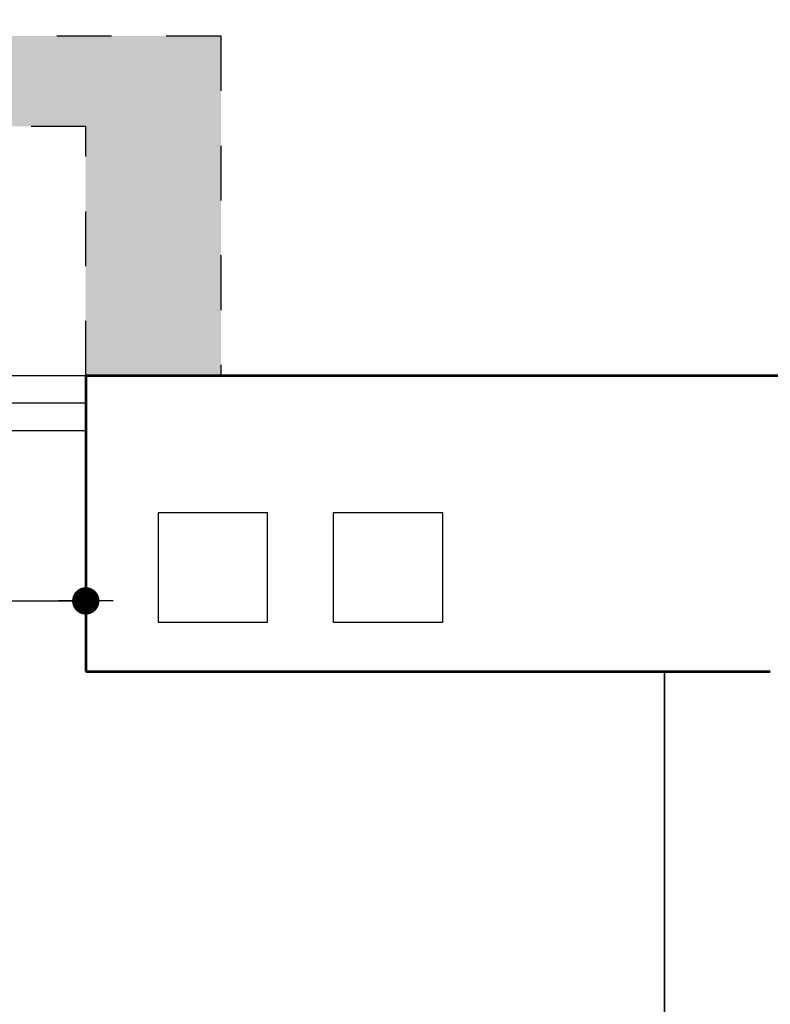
# Model space of a CAD drawing. Header units: millimetres. Extents: x 11979 to 37895, y 18730 to 47884.
# Tile 127 of 256: x 35269 to 35406, y 39405 to 39584. Entities that reach past the tile are written whole.
import ezdxf

# ---------------------------------------------------------------- set-up
doc = ezdxf.new("R2010")
doc.units = ezdxf.units.MM
doc.linetypes.add('4002', pattern=[2, 1, -1])
for name, color, linetype in [('-LI-WIDOK', 2, 'Continuous'), ('-WYMIAR', 8, 'Continuous'), ('_PROJEKTOWANE', 5, 'Continuous'), ('PROJEKTOWANE', 5, 'Continuous')]:
    doc.layers.add(name, color=color, linetype=linetype)
doc.layers.add('-ŚCIANY DZIAŁOWE', color=3, linetype='Continuous', lineweight=35)
doc.layers.add('-ŚCIANY NOŚNE', color=4, linetype='Continuous', lineweight=53)
doc.layers.add('DO USU', color=7, linetype='Continuous', true_color=0x969696)
doc.styles.get("Standard").update_dxf_attribs({"font": 'arial.ttf'})
doc.linetypes.add('ZIGZAG', pattern='A,0.00254,-5.08,[131,ltypeshp.shx,S=5.08,R=0,X=-5.08,Y=0],-10.16,[131,ltypeshp.shx,S=5.08,R=180,X=5.08,Y=0],-5.08', length=20.32254)
doc.dimstyles.new('CZA-KROPKA-50', dxfattribs={"dimtxt": 12, "dimasz": 1, "dimexe": 2, "dimexo": 25, "dimgap": 4, "dimtad": 1, "dimdec": 1, "dimrnd": 0.5, "dimzin": 9, "dimdsep": 46, "dimtxsty": 'Standard', "dimblk": 'CZA-KROPKA', "dimblk1": 'CZA-KROPKA', "dimblk2": 'CZA-KROPKA', "dimsah": 1, "dimcen": -20, "dimse1": 1, "dimse2": 1, "dimclrd": 8, "dimclre": 8, "dimclrt": 9, "dimadec": 0, "dimazin": 0, "dimtfac": 1, "dimtdec": 1, "dimtmove": 1, "dimatfit": 3, "dimldrblk": 'CZA-KROPKA', "dimfxl": 1, "dimtolj": 1, "dimtzin": 9, "dimarcsym": 0})

# ---------------------------------------------------------------- blocks, each defined once
blk = doc.blocks.new('CZA-KROPKA')
at = {"layer": '-WYMIAR', "linetype": 'ByBlock'}
for p, q in [((0, 10), (0, -10)), ((5, 0), (-5, 0))]:
    blk.add_line(p, q, dxfattribs=at)
at = {"layer": '-WYMIAR', "linetype": 'ByBlock', "const_width": 2.5}
blk.add_lwpolyline([(-1.25, 0, 1), (1.25, 0, 1)], format="xyb", close=True, dxfattribs=at)
blk = doc.blocks.new('*D2651')
at = {"layer": '_PROJEKTOWANE', "color": 8, "lineweight": -2}
blk.add_line((35094.33, 39478.32), (35279.63, 39478.32), dxfattribs=at)
at = {"layer": 'Defpoints', "color": 0}
for p in [(35093.33, 39509.41), (35280.63, 39509.41), (35280.63, 39478.32)]:
    blk.add_point(p, dxfattribs=at)
at = {"layer": '_PROJEKTOWANE', "color": 8, "lineweight": -2, "rotation": 180}
blk.add_blockref('CZA-KROPKA', (35093.33, 39478.32), dxfattribs=at)
at = {"layer": '_PROJEKTOWANE', "color": 8, "lineweight": -2}
blk.add_blockref('CZA-KROPKA', (35280.63, 39478.32), dxfattribs=at)
at = {"layer": '_PROJEKTOWANE', "color": 9, "insert": (35186.98, 39488.44), "char_height": 12, "attachment_point": 5}
blk.add_mtext('\\A1;187.5', dxfattribs=at)

msp = doc.modelspace()

# ---------------------------------------------------------------- hatches: boundary and pattern name
at = {"layer": '-WYMIAR'}
h = msp.add_hatch(dxfattribs=at)
h.set_pattern_fill('DACHOWKA', color=256)
h.set_pattern_definition([(0, (478104.06, 37407.676), (0, 45), [9, -6]), (0, (478111.56, 37430.176), (0, 45), [9, -6]), (90, (478101.062, 37410.676), (-15, 9e-16), [19.5, -25.5]), (90, (478108.562, 37433.176), (-15, 9e-16), [19.5, -25.5]), (45, (478113.06, 37407.676), (-22.4999964, 22.4999964), [4.2426, -27.5772]), (45, (478128.06, 37407.676), (-22.4999964, 22.4999964), [4.2426, -27.5772]), (45, (478143.06, 37407.676), (-22.4999964, 22.4999964), [4.2426, -27.5772]), (135, (478104.06, 37407.676), (-22.4999964, -22.4999964), [4.2426, -27.5772]), (135, (478119.06, 37407.676), (-22.4999964, -22.4999964), [4.2426, -27.5772]), (135, (478134.06, 37407.676), (-22.4999964, -22.4999964), [4.2426, -27.5772])])
h.paths.add_polyline_path([(35727.33, 39265.95), (35405.73, 39265.95), (35405.73, 39204.41), (35727.33, 39204.41)])
h.paths.add_polyline_path([(35779.33, 39265.95), (35738.33, 39265.95), (35738.33, 39204.41), (35129.45, 39204.19, -1.559034), (35101.96, 39204.41), (34776.16, 39204.41, -1.53309), (34748.71, 39204.27), (34120.33, 39204.41), (34120.33, 39265.95), (34079.33, 39265.95), (34079.33, 39163.41), (35779.33, 39163.41)])
h.paths.add_polyline_path([(35784.33, 39289.95), (35784.33, 39531.91), (35779.33, 39531.91), (35779.33, 39289.95), (35779.33, 39163.41), (34079.33, 39163.41), (34079.33, 39572.91), (34074.33, 39572.91), (34074.33, 39127.41), (35784.33, 39127.41)])
h.paths.add_polyline_path([(35648.15, 39173.01), (35648.15, 39197.66), (35623.42, 39197.66), (35623.42, 39173.01)], flags=16)
at = {"layer": 'DO USU', "linetype": '4002', "ltscale": 10}
h = msp.add_hatch(dxfattribs=at)
h.set_pattern_fill('DOTS', color=256, scale=2.55)
h.set_pattern_definition([(0, (19017.1147, 20126.9158), (2.0240625, 4.048125), [0, -4.048125])])
h.paths.add_polyline_path([(34911.33, 39581.41), (34911.33, 39525.14), (34923.33, 39525.14), (34923.33, 39564.94), (35065.35, 39564.94), (35065.35, 39581.41)])
h.paths.add_polyline_path([(35171.33, 39564.91), (35280.63, 39564.91), (35280.63, 39519.41), (35305.33, 39519.41), (35305.33, 39581.41), (35171.33, 39581.41)])
h.paths.add_polyline_path([(35288.83, 39667.39), (35288.83, 39700.41), (35305.33, 39700.41), (35305.33, 39667.41)])

# ---------------------------------------------------------------- linework, layer by layer
at = {"layer": '-LI-WIDOK'}
for p, q in [((35293.83, 39494.41), (35293.83, 39474.41)), ((35313.83, 39494.41), (35293.83, 39494.41)), ((35313.83, 39474.41), (35313.83, 39494.41)), ((35325.83, 39494.41), (35325.83, 39474.41)), ((35345.83, 39494.41), (35325.83, 39494.41)), ((35345.83, 39474.41), (35345.83, 39494.41)), ((35293.83, 39474.41), (35313.83, 39474.41)), ((35325.83, 39474.41), (35345.83, 39474.41))]:
    msp.add_line(p, q, dxfattribs=at)
at = {"layer": '-ŚCIANY DZIAŁOWE'}
for p, q in [((35280.63, 39471.41), (35280.63, 39465.41)), ((35386.33, 39465.41), (35386.33, 39289.95))]:
    msp.add_line(p, q, dxfattribs=at)
at = {"layer": '-ŚCIANY NOŚNE'}
for p, q in [((35374.63, 39519.41), (35280.63, 39519.41)), ((35280.63, 39519.41), (35280.63, 39465.41)), ((35634.73, 39519.41), (35374.63, 39519.41)), ((35280.63, 39465.41), (35374.63, 39465.41)), ((35280.63, 39465.41), (35374.63, 39465.41)), ((35280.63, 39465.41), (35405.63, 39465.41))]:
    msp.add_line(p, q, dxfattribs=at)
at = {"layer": '_PROJEKTOWANE', "linetype": 'ZIGZAG'}
msp.add_line((35280.63, 39514.41), (35093.33, 39514.41), dxfattribs=at)
at = {"layer": 'DO USU', "linetype": '4002', "ltscale": 10}
for p, q in [((35305.33, 39581.41), (35163.33, 39581.41)), ((35305.33, 39581.41), (35305.33, 39519.41)), ((35280.63, 39564.91), (35163.33, 39564.91)), ((35280.63, 39519.41), (35280.63, 39564.91))]:
    msp.add_line(p, q, dxfattribs=at)
at = {"layer": 'PROJEKTOWANE'}
msp.add_lwpolyline([(35093.33, 39509.41), (35280.63, 39509.41), (35280.63, 39519.41), (35093.33, 39519.41)], close=True, dxfattribs=at)

# ---------------------------------------------------------------- dimensions: what is measured, and where the dimension line sits
at = {"layer": '_PROJEKTOWANE'}
dim = msp.add_linear_dim(base=(35280.63, 39478.32), p1=(35093.33, 39509.41), p2=(35280.63, 39509.41), dimstyle='CZA-KROPKA-50', dxfattribs=at)
dim.commit()
dim.dimension.update_dxf_attribs({"geometry": '*D2651', "text_midpoint": (35186.98, 39488.44)})

doc.saveas('drawing.dxf')
